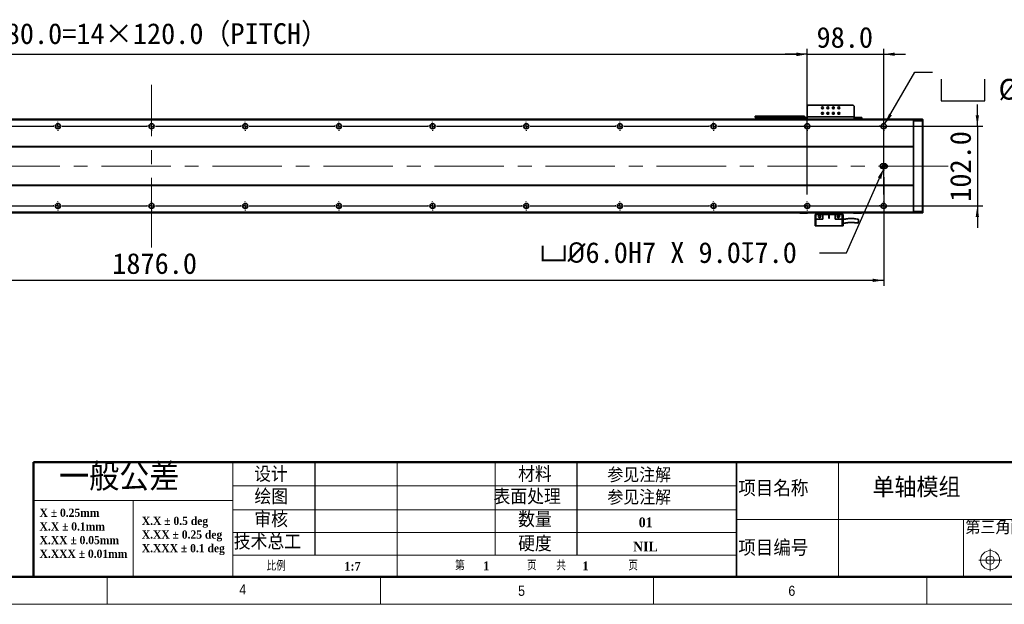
# Model space of a CAD drawing. Header units: millimetres. Extents: x 35 to 2905, y 35 to 2044.
# Tile 7 of 13: x 1008 to 2269, y 35 to 783. Entities that reach past the tile are written whole.
import ezdxf

# ---------------------------------------------------------------- set-up
doc = ezdxf.new("R2010")
doc.units = ezdxf.units.MM
doc.header["$LTSCALE"] = 7
doc.header["$PDSIZE"] = -1
doc.linetypes.add('CENTERX2', pattern=[20.32, 12.7, -2.54, 2.54, -2.54])
doc.layers.add('DIMNS', color=7, linetype='Continuous')
doc.layers.add('黑色实线', color=7, linetype='Continuous')
doc.styles.add('SLDTEXTSTYLE1', font='Gothic.ttf', dxfattribs={"width": 0.913})
doc.styles.add('SLDTEXTSTYLE2', font='timesbd.ttf', dxfattribs={"width": 0.933})
doc.styles.add('SLDTEXTSTYLE3', font='txt', dxfattribs={"bigfont": 'bigfont'})
doc.styles.add('SLDTEXTSTYLE4', font='txt', dxfattribs={"bigfont": 'bigfont'})
doc.styles.add('SLDTEXTSTYLE7', font='timesbd.ttf', dxfattribs={"width": 0.933, "bigfont": 'bigfont'})
doc.styles.add('SLDTEXTSTYLE8', font='txt')
doc.dimstyles.new('SLDDIMSTYLE0', dxfattribs={"dimtxt": 26.6, "dimasz": 14, "dimexe": 0, "dimexo": 0.0625, "dimgap": 6.65, "dimtad": 2, "dimdec": 1, "dimrnd": 1e-09, "dimzin": 4, "dimdsep": 46, "dimtxsty": 'SLDTEXTSTYLE8', "dimsah": 1, "dimcen": 0.09, "dimadec": 0, "dimazin": 1, "dimtfac": 1, "dimtdec": 1, "dimtmove": 0, "dimatfit": 0, "dimfxl": 0, "dimfrac": 2, "dimtolj": 1, "dimtzin": 12, "dimarcsym": 0})
doc.dimstyles.new('SLDDIMSTYLE4', dxfattribs={"dimtxt": 26.6, "dimasz": 14, "dimexe": 0, "dimexo": 0.0625, "dimgap": 6.65, "dimtad": 0, "dimtih": 1, "dimtoh": 1, "dimdec": 1, "dimrnd": 1e-09, "dimzin": 4, "dimdsep": 46, "dimtxsty": 'SLDTEXTSTYLE8', "dimsah": 1, "dimcen": 0, "dimadec": 0, "dimazin": 1, "dimtfac": 1, "dimtdec": 1, "dimtofl": 0, "dimtmove": 0, "dimatfit": 3, "dimfxl": 0, "dimfrac": 2, "dimtolj": 1, "dimtzin": 12, "dimarcsym": 0})
doc.dimstyles.new('SLDDIMSTYLE5', dxfattribs={"dimtxt": 26.6, "dimasz": 14, "dimexe": 0, "dimexo": 0.0625, "dimgap": 6.65, "dimtad": 2, "dimdec": 1, "dimrnd": 1e-09, "dimzin": 4, "dimdsep": 46, "dimtxsty": 'SLDTEXTSTYLE8', "dimsah": 1, "dimcen": 0.09, "dimadec": 0, "dimazin": 1, "dimtfac": 1, "dimtdec": 1, "dimtofl": 0, "dimtmove": 0, "dimatfit": 3, "dimfxl": 0, "dimfrac": 2, "dimtolj": 1, "dimtzin": 12, "dimarcsym": 0})
doc.dimstyles.new('SLDDIMSTYLE7', dxfattribs={"dimtxt": 26.6, "dimasz": 14, "dimexe": 0, "dimexo": 0.0625, "dimgap": 6.65, "dimtad": 0, "dimtih": 1, "dimtoh": 1, "dimdec": 1, "dimrnd": 1e-09, "dimzin": 4, "dimdsep": 46, "dimtxsty": 'SLDTEXTSTYLE8', "dimsah": 1, "dimcen": 0, "dimadec": 0, "dimazin": 1, "dimtfac": 1, "dimtdec": 1, "dimtofl": 0, "dimtmove": 0, "dimatfit": 3, "dimfxl": 0, "dimfrac": 2, "dimtolj": 1, "dimtzin": 12, "dimarcsym": 0})

# ---------------------------------------------------------------- blocks, each defined once
blk = doc.blocks.new('SW_NOTE_0')
at = {"color": 0, "linetype": 'Continuous', "lineweight": 0, "char_height": 10.5, "attachment_point": 1, "style": 'SLDTEXTSTYLE2'}
for s, insert in [('X.X ± 0.5 deg', (0, 13.8)), ('X.XX ± 0.25 deg', (0, -3.7)), ('X.XXX ± 0.1 deg', (0, -21.2))]:
    blk.add_mtext(s, dxfattribs=dict(at, insert=insert))
blk = doc.blocks.new('SW_NOTE_1')
at = {"color": 0, "linetype": 'Continuous', "lineweight": 0, "char_height": 10.5, "attachment_point": 1, "style": 'SLDTEXTSTYLE2'}
for s, insert in [('X ± 0.25mm ', (0, 13.8)), ('X.X ± 0.1mm', (0, -3.7))]:
    blk.add_mtext(s, dxfattribs=dict(at, insert=insert))
blk = doc.blocks.new('SW_NOTE_2')
at = {"color": 0, "linetype": 'Continuous', "lineweight": 0, "char_height": 10.5, "attachment_point": 1, "style": 'SLDTEXTSTYLE2'}
for s, insert in [('X.XX ± 0.05mm', (0, 13.8)), ('X.XXX ± 0.01mm', (0, -3.7))]:
    blk.add_mtext(s, dxfattribs=dict(at, insert=insert))
blk = doc.blocks.new('_D_26')
at = {"layer": 'Defpoints', "color": 0}
for p in [(2115, 593.3), (2116.2, 596)]:
    blk.add_point(p, dxfattribs=at)
at = {"layer": '黑色实线', "color": 0, "lineweight": -2}
for p, q in [((2066.9, 484.8), (2109.3, 580.5)), ((2032.6, 484.8), (2066.9, 484.8))]:
    blk.add_line(p, q, dxfattribs=at)
at = {"layer": '黑色实线', "color": 0}
blk.add_solid([(2107.2, 581.4), (2111.5, 579.5), (2115, 593.3)], dxfattribs=at)
at = {"layer": '黑色实线', "color": 0, "insert": (1674.2, 498.6), "char_height": 26.6, "attachment_point": 1, "style": 'SLDTEXTSTYLE8'}
blk.add_mtext('\\A1;{\\fGDT|b0|i0|c134|p2;v\\fISOCPEUR|b0|i0|c134|p34;%%C}6.0H7 X 9.0{\\fGDT|b0|i0|c134|p2;x}7.0', dxfattribs=at)
blk = doc.blocks.new('_D_27')
at = {"layer": '黑色实线'}
for p, q in [((238.7, 587.1), (238.7, 442.7)), ((2114.7, 581.6), (2114.7, 442.7)), ((2114.7, 449.7), (238.7, 449.7))]:
    blk.add_line(p, q, dxfattribs=at)
for points in [[(238.7, 449.7), (252.7, 447.6), (252.7, 451.8)], [(2114.7, 449.7), (2100.7, 451.8), (2100.7, 447.6)]]:
    blk.add_solid(points, dxfattribs=at)
at = {"layer": '黑色实线', "insert": (1126.4, 484.6), "char_height": 26.6, "attachment_point": 1, "style": 'SLDTEXTSTYLE8'}
blk.add_mtext('1876.0', dxfattribs=at)
blk = doc.blocks.new('SW_SYMBOL_HOLE_SPOT')
at = {"layer": '黑色实线', "color": 0}
for p, q in [((0, 6125), (0, 525)), ((11200, 525), (11200, 6125)), ((0, 525), (11200, 525))]:
    blk.add_line(p, q, dxfattribs=at)
blk = doc.blocks.new('SW_SYMBOL_HOLE_DEPTH')
at = {"layer": '黑色实线', "color": 0}
for p, q in [((0, 6125), (5600, 6125)), ((2800, 6125), (2800, 525)), ((700, 3885), (2800, 525)), ((4900, 3885), (2800, 525))]:
    blk.add_line(p, q, dxfattribs=at)
blk = doc.blocks.new('_D_28')
at = {"layer": '黑色实线'}
for p, q in [((2116.4, 649.9), (2154.8, 716.3)), ((2154.8, 716.3), (2177.2, 716.3))]:
    blk.add_line(p, q, dxfattribs=at)
blk.add_solid([(2116.4, 649.9), (2125.2, 660.9), (2121.6, 663)], dxfattribs=at)
at = {"layer": '黑色实线', "xscale": 0.004985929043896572, "yscale": 0.004985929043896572, "zscale": 0.004985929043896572}
for name, p in [('SW_SYMBOL_HOLE_SPOT', (2188.3, 676.9)), ('SW_SYMBOL_HOLE_DEPTH', (2387.9, 676.9))]:
    blk.add_blockref(name, p, dxfattribs=at)
at = {"layer": '黑色实线', "char_height": 26.6, "attachment_point": 1, "style": 'SLDTEXTSTYLE8'}
for s, insert in [('34X ', (2283.3, 751.5)), ('%%c', (2352.6, 751.2)), (' THROUGH HOLE', (2393.7, 751.5)), ('%%c', (2261.9, 707.7)), (' 11.0 ', (2303, 708)), (' 42.0(UPSIDE DOWN)', (2426.8, 708))]:
    blk.add_mtext(s, dxfattribs=dict(at, insert=insert))
blk = doc.blocks.new('_D_29')
at = {"layer": '黑色实线'}
for p, q in [((2234.7, 647), (2234.7, 675)), ((1911.5, 647), (2241.7, 647)), ((2234.7, 647), (2234.7, 545)), ((1911.5, 545), (2241.7, 545)), ((2234.7, 545), (2234.7, 517))]:
    blk.add_line(p, q, dxfattribs=at)
for points in [[(2234.7, 647), (2236.8, 661), (2232.6, 661)], [(2234.7, 545), (2232.6, 531), (2236.8, 531)]]:
    blk.add_solid(points, dxfattribs=at)
at = {"layer": '黑色实线', "insert": (2199.8, 550.3), "char_height": 26.6, "attachment_point": 1, "rotation": 90, "style": 'SLDTEXTSTYLE8'}
blk.add_mtext('102.0', dxfattribs=at)
blk = doc.blocks.new('_D_30')
at = {"layer": 'Defpoints', "color": 0}
for p in [(2016.7, 739.1), (336.7, 652.8), (2016.7, 652.8)]:
    blk.add_point(p, dxfattribs=at)
at = {"layer": '黑色实线', "color": 0, "lineweight": -2}
for p, q in [((336.7, 652.9), (336.7, 739.1)), ((350.7, 739.1), (2002.7, 739.1)), ((2016.7, 652.9), (2016.7, 739.1))]:
    blk.add_line(p, q, dxfattribs=at)
at = {"layer": '黑色实线', "color": 0}
for points in [[(350.7, 741.4), (350.7, 736.7), (336.7, 739.1)], [(2002.7, 741.4), (2002.7, 736.7), (2016.7, 739.1)]]:
    blk.add_solid(points, dxfattribs=at)
at = {"layer": '黑色实线', "color": 0, "insert": (1178.3, 778.9), "char_height": 26.6, "attachment_point": 2, "style": 'SLDTEXTSTYLE8'}
blk.add_mtext('\\A1;1680.0=14×120.0（PITCH）', dxfattribs=at)
blk = doc.blocks.new('_D_33')
at = {"layer": '黑色实线'}
for p, q in [((2016.7, 559.7), (2016.7, 746.2)), ((2114.7, 559.7), (2114.7, 746.2)), ((2016.7, 739.2), (1988.7, 739.2)), ((2016.7, 739.2), (2114.7, 739.2)), ((2114.7, 739.2), (2142.7, 739.2))]:
    blk.add_line(p, q, dxfattribs=at)
for points in [[(2016.7, 739.2), (2002.7, 741.3), (2002.7, 737.1)], [(2114.7, 739.2), (2128.7, 737.1), (2128.7, 741.3)]]:
    blk.add_solid(points, dxfattribs=at)
at = {"layer": '黑色实线', "insert": (2028.7, 774.1), "char_height": 26.6, "attachment_point": 1, "style": 'SLDTEXTSTYLE8'}
blk.add_mtext('98.0', dxfattribs=at)
blk = doc.blocks.new('SW_CENTERMARKSYMBOL_1')
at = {"layer": '黑色实线', "color": 0}
for p, q in [((485.08, 0), (594.92, 0)), ((594.92, 0), (594.16, 0)), ((600, 0), (597.46, 0)), ((600, 0), (597.46, 0)), ((600, 0), (597.46, 0)), ((600, 0), (597.46, 0)), ((600, 0), (597.46, 0)), ((600, 0), (597.46, 0)), ((600, 0), (597.46, 0)), ((600, 5.08), (600, 5.84)), ((600, 0), (600, 2.54)), ((600, 0), (600, 2.54)), ((600, 0), (600, 2.54)), ((600, 0), (600, 2.54)), ((600, 0), (600, 2.54)), ((600, 0), (600, 2.54)), ((600, 0), (600, 2.54)), ((600, 0), (600, -2.54)), ((600, 0), (602.54, 0)), ((600, 0), (600, -2.54)), ((600, 0), (602.54, 0)), ((600, 0), (600, -2.54)), ((600, 0), (602.54, 0)), ((600, 0), (600, -2.54)), ((600, 0), (602.54, 0)), ((600, 0), (600, -2.54)), ((600, 0), (602.54, 0)), ((600, 0), (600, -2.54)), ((600, 0), (602.54, 0)), ((600, 0), (600, -2.54)), ((600, 0), (602.54, 0)), ((605.08, 0), (605.84, 0)), ((605.08, 0), (714.92, 0)), ((714.92, 0), (714.16, 0)), ((720, 0), (717.46, 0)), ((720, 0), (717.46, 0)), ((720, 0), (717.46, 0)), ((720, 0), (717.46, 0)), ((720, 0), (717.46, 0)), ((720, 0), (717.46, 0)), ((720, 0), (717.46, 0)), ((720, 0), (717.46, 0)), ((720, 5.08), (720, 5.84)), ((720, 0), (720, 2.54)), ((720, 0), (720, 2.54)), ((720, 0), (720, 2.54)), ((720, 0), (720, 2.54)), ((720, 0), (720, 2.54)), ((720, 0), (720, 2.54)), ((720, 0), (720, 2.54)), ((720, 0), (720, 2.54)), ((720, 0), (720, -2.54)), ((720, 0), (722.54, 0)), ((720, 0), (720, -2.54)), ((720, 0), (722.54, 0)), ((720, 0), (720, -2.54)), ((720, 0), (722.54, 0)), ((720, 0), (720, -2.54)), ((720, 0), (722.54, 0)), ((720, 0), (720, -2.54)), ((720, 0), (722.54, 0)), ((720, 0), (720, -2.54)), ((720, 0), (722.54, 0)), ((720, 0), (720, -2.54)), ((720, 0), (722.54, 0)), ((720, 0), (720, -2.54)), ((720, 0), (722.54, 0)), ((725.08, 0), (725.84, 0)), ((725.08, 0), (834.92, 0)), ((834.92, 0), (834.16, 0)), ((840, 0), (837.46, 0)), ((840, 0), (837.46, 0)), ((840, 0), (837.46, 0)), ((840, 0), (837.46, 0)), ((840, 0), (837.46, 0)), ((840, 0), (837.46, 0)), ((840, 0), (837.46, 0)), ((840, 5.08), (840, 5.84)), ((840, 0), (840, 2.54)), ((840, 0), (840, 2.54)), ((840, 0), (840, 2.54)), ((840, 0), (840, 2.54)), ((840, 0), (840, 2.54)), ((840, 0), (840, 2.54)), ((840, 0), (840, 2.54)), ((840, 0), (840, -2.54)), ((840, 0), (842.54, 0)), ((840, 0), (840, -2.54)), ((840, 0), (842.54, 0)), ((840, 0), (840, -2.54)), ((840, 0), (842.54, 0)), ((840, 0), (840, -2.54)), ((840, 0), (842.54, 0)), ((840, 0), (840, -2.54)), ((840, 0), (842.54, 0)), ((840, 0), (840, -2.54)), ((840, 0), (842.54, 0)), ((840, 0), (840, -2.54)), ((840, 0), (842.54, 0)), ((845.08, 0), (845.84, 0)), ((845.08, 0), (954.92, 0)), ((954.92, 0), (954.16, 0)), ((960, 0), (957.46, 0)), ((960, 0), (957.46, 0)), ((960, 0), (957.46, 0)), ((960, 0), (957.46, 0)), ((960, 0), (957.46, 0)), ((960, 0), (957.46, 0)), ((960, 5.08), (960, 5.84)), ((960, 0), (960, 2.54)), ((960, 0), (960, 2.54)), ((960, 0), (960, 2.54)), ((960, 0), (960, 2.54)), ((960, 0), (960, 2.54)), ((960, 0), (960, 2.54)), ((960, 0), (960, -2.54)), ((960, 0), (962.54, 0)), ((960, 0), (960, -2.54)), ((960, 0), (962.54, 0)), ((960, 0), (960, -2.54)), ((960, 0), (962.54, 0)), ((960, 0), (960, -2.54)), ((960, 0), (962.54, 0)), ((960, 0), (960, -2.54)), ((960, 0), (962.54, 0)), ((960, 0), (960, -2.54)), ((960, 0), (962.54, 0)), ((965.08, 0), (965.84, 0)), ((965.08, 0), (1074.92, 0)), ((1074.92, 0), (1074.16, 0)), ((1080, 0), (1077.46, 0)), ((1080, 0), (1077.46, 0)), ((1080, 0), (1077.46, 0)), ((1080, 0), (1077.46, 0)), ((1080, 0), (1077.46, 0)), ((1080, 5.08), (1080, 5.84)), ((1080, 0), (1080, 2.54)), ((1080, 0), (1080, 2.54)), ((1080, 0), (1080, 2.54)), ((1080, 0), (1080, 2.54)), ((1080, 0), (1080, 2.54)), ((1080, 0), (1080, -2.54)), ((1080, 0), (1082.54, 0)), ((1080, 0), (1080, -2.54)), ((1080, 0), (1082.54, 0)), ((1080, 0), (1080, -2.54)), ((1080, 0), (1082.54, 0)), ((1080, 0), (1080, -2.54)), ((1080, 0), (1082.54, 0)), ((1080, 0), (1080, -2.54)), ((1080, 0), (1082.54, 0)), ((1085.08, 0), (1085.84, 0)), ((1085.08, 0), (1194.92, 0)), ((1194.92, 0), (1194.16, 0)), ((1200, 0), (1197.46, 0)), ((1200, 0), (1197.46, 0)), ((1200, 0), (1197.46, 0)), ((1200, 0), (1197.46, 0)), ((1200, 5.08), (1200, 5.84)), ((1200, 0), (1200, 2.54)), ((1200, 0), (1200, 2.54)), ((1200, 0), (1200, 2.54)), ((1200, 0), (1200, 2.54)), ((1200, 0), (1200, -2.54)), ((1200, 0), (1202.54, 0)), ((1200, 0), (1200, -2.54)), ((1200, 0), (1202.54, 0)), ((1200, 0), (1200, -2.54)), ((1200, 0), (1202.54, 0)), ((1200, 0), (1200, -2.54)), ((1200, 0), (1202.54, 0)), ((1205.08, 0), (1205.84, 0)), ((1205.08, 0), (1314.92, 0)), ((1314.92, 0), (1314.16, 0)), ((1320, 0), (1317.46, 0)), ((1320, 0), (1317.46, 0)), ((1320, 0), (1317.46, 0)), ((1320, 5.08), (1320, 5.84)), ((1320, 0), (1320, 2.54)), ((1320, 0), (1320, 2.54)), ((1320, 0), (1320, 2.54)), ((1320, 0), (1320, -2.54)), ((1320, 0), (1322.54, 0)), ((1320, 0), (1320, -2.54)), ((1320, 0), (1322.54, 0)), ((1320, 0), (1320, -2.54)), ((1320, 0), (1322.54, 0)), ((1325.08, 0), (1325.84, 0)), ((1325.08, 0), (1434.92, 0)), ((1434.92, 0), (1434.16, 0)), ((1440, 0), (1437.46, 0)), ((1440, 0), (1437.46, 0)), ((1440, 5.08), (1440, 5.84)), ((1440, 0), (1440, 2.54)), ((1440, 0), (1440, 2.54)), ((1440, 0), (1440, -2.54)), ((1440, 0), (1442.54, 0)), ((1440, 0), (1440, -2.54)), ((1440, 0), (1442.54, 0)), ((1445.08, 0), (1445.84, 0)), ((1445.08, 0), (1554.92, 0)), ((1560, 0), (1557.46, 0)), ((1560, 5.08), (1560, 5.84)), ((1560, 0), (1560, 2.54)), ((1560, 0), (1560, -2.54)), ((1560, 0), (1562.54, 0)), ((1565.08, 0), (1565.84, 0)), ((600, -5.08), (600, -5.84)), ((720, -5.08), (720, -5.84)), ((840, -5.08), (840, -5.84)), ((960, -5.08), (960, -5.84)), ((1080, -5.08), (1080, -5.84)), ((1200, -5.08), (1200, -5.84)), ((1320, -5.08), (1320, -5.84)), ((1440, -5.08), (1440, -5.84)), ((1560, -5.08), (1560, -5.84))]:
    blk.add_line(p, q, dxfattribs=at)
blk = doc.blocks.new('SW_CENTERMARKSYMBOL_2')
at = {"layer": '黑色实线', "color": 0}
for p, q in [((365.08, 0), (474.92, 0)), ((474.92, 0), (474.16, 0)), ((480, 0), (477.46, 0)), ((480, 0), (477.46, 0)), ((480, 0), (477.46, 0)), ((480, 0), (477.46, 0)), ((480, 0), (477.46, 0)), ((480, 0), (477.46, 0)), ((480, 0), (477.46, 0)), ((480, 5.08), (480, 5.84)), ((480, 0), (480, 2.54)), ((480, 0), (480, 2.54)), ((480, 0), (480, 2.54)), ((480, 0), (480, 2.54)), ((480, 0), (480, 2.54)), ((480, 0), (480, 2.54)), ((480, 0), (480, 2.54)), ((480, 0), (480, -2.54)), ((480, 0), (482.54, 0)), ((480, 0), (480, -2.54)), ((480, 0), (482.54, 0)), ((480, 0), (480, -2.54)), ((480, 0), (482.54, 0)), ((480, 0), (480, -2.54)), ((480, 0), (482.54, 0)), ((480, 0), (480, -2.54)), ((480, 0), (482.54, 0)), ((480, 0), (480, -2.54)), ((480, 0), (482.54, 0)), ((480, 0), (480, -2.54)), ((480, 0), (482.54, 0)), ((485.08, 0), (485.84, 0)), ((485.08, 0), (594.92, 0)), ((594.92, 0), (594.16, 0)), ((600, 0), (597.46, 0)), ((600, 0), (597.46, 0)), ((600, 0), (597.46, 0)), ((600, 0), (597.46, 0)), ((600, 0), (597.46, 0)), ((600, 0), (597.46, 0)), ((600, 0), (597.46, 0)), ((600, 0), (597.46, 0)), ((600, 5.08), (600, 5.84)), ((600, 0), (600, 2.54)), ((600, 0), (600, 2.54)), ((600, 0), (600, 2.54)), ((600, 0), (600, 2.54)), ((600, 0), (600, 2.54)), ((600, 0), (600, 2.54)), ((600, 0), (600, 2.54)), ((600, 0), (600, 2.54)), ((600, 0), (600, -2.54)), ((600, 0), (602.54, 0)), ((600, 0), (600, -2.54)), ((600, 0), (602.54, 0)), ((600, 0), (600, -2.54)), ((600, 0), (602.54, 0)), ((600, 0), (600, -2.54)), ((600, 0), (602.54, 0)), ((600, 0), (600, -2.54)), ((600, 0), (602.54, 0)), ((600, 0), (600, -2.54)), ((600, 0), (602.54, 0)), ((600, 0), (600, -2.54)), ((600, 0), (602.54, 0)), ((600, 0), (600, -2.54)), ((600, 0), (602.54, 0)), ((605.08, 0), (605.84, 0)), ((605.08, 0), (714.92, 0)), ((714.92, 0), (714.16, 0)), ((720, 0), (717.46, 0)), ((720, 0), (717.46, 0)), ((720, 0), (717.46, 0)), ((720, 0), (717.46, 0)), ((720, 0), (717.46, 0)), ((720, 0), (717.46, 0)), ((720, 0), (717.46, 0)), ((720, 5.08), (720, 5.84)), ((720, 0), (720, 2.54)), ((720, 0), (720, 2.54)), ((720, 0), (720, 2.54)), ((720, 0), (720, 2.54)), ((720, 0), (720, 2.54)), ((720, 0), (720, 2.54)), ((720, 0), (720, 2.54)), ((720, 0), (720, -2.54)), ((720, 0), (722.54, 0)), ((720, 0), (720, -2.54)), ((720, 0), (722.54, 0)), ((720, 0), (720, -2.54)), ((720, 0), (722.54, 0)), ((720, 0), (720, -2.54)), ((720, 0), (722.54, 0)), ((720, 0), (720, -2.54)), ((720, 0), (722.54, 0)), ((720, 0), (720, -2.54)), ((720, 0), (722.54, 0)), ((720, 0), (720, -2.54)), ((720, 0), (722.54, 0)), ((725.08, 0), (725.84, 0)), ((725.08, 0), (834.92, 0)), ((834.92, 0), (834.16, 0)), ((840, 0), (837.46, 0)), ((840, 0), (837.46, 0)), ((840, 0), (837.46, 0)), ((840, 0), (837.46, 0)), ((840, 0), (837.46, 0)), ((840, 0), (837.46, 0)), ((840, 5.08), (840, 5.84)), ((840, 0), (840, 2.54)), ((840, 0), (840, 2.54)), ((840, 0), (840, 2.54)), ((840, 0), (840, 2.54)), ((840, 0), (840, 2.54)), ((840, 0), (840, 2.54)), ((840, 0), (840, -2.54)), ((840, 0), (842.54, 0)), ((840, 0), (840, -2.54)), ((840, 0), (842.54, 0)), ((840, 0), (840, -2.54)), ((840, 0), (842.54, 0)), ((840, 0), (840, -2.54)), ((840, 0), (842.54, 0)), ((840, 0), (840, -2.54)), ((840, 0), (842.54, 0)), ((840, 0), (840, -2.54)), ((840, 0), (842.54, 0)), ((845.08, 0), (845.84, 0)), ((845.08, 0), (954.92, 0)), ((954.92, 0), (954.16, 0)), ((960, 0), (957.46, 0)), ((960, 0), (957.46, 0)), ((960, 0), (957.46, 0)), ((960, 0), (957.46, 0)), ((960, 0), (957.46, 0)), ((960, 5.08), (960, 5.84)), ((960, 0), (960, 2.54)), ((960, 0), (960, 2.54)), ((960, 0), (960, 2.54)), ((960, 0), (960, 2.54)), ((960, 0), (960, 2.54)), ((960, 0), (960, -2.54)), ((960, 0), (962.54, 0)), ((960, 0), (960, -2.54)), ((960, 0), (962.54, 0)), ((960, 0), (960, -2.54)), ((960, 0), (962.54, 0)), ((960, 0), (960, -2.54)), ((960, 0), (962.54, 0)), ((960, 0), (960, -2.54)), ((960, 0), (962.54, 0)), ((965.08, 0), (965.84, 0)), ((965.08, 0), (1074.92, 0)), ((1074.92, 0), (1074.16, 0)), ((1080, 0), (1077.46, 0)), ((1080, 0), (1077.46, 0)), ((1080, 0), (1077.46, 0)), ((1080, 0), (1077.46, 0)), ((1080, 5.08), (1080, 5.84)), ((1080, 0), (1080, 2.54)), ((1080, 0), (1080, 2.54)), ((1080, 0), (1080, 2.54)), ((1080, 0), (1080, 2.54)), ((1080, 0), (1080, -2.54)), ((1080, 0), (1082.54, 0)), ((1080, 0), (1080, -2.54)), ((1080, 0), (1082.54, 0)), ((1080, 0), (1080, -2.54)), ((1080, 0), (1082.54, 0)), ((1080, 0), (1080, -2.54)), ((1080, 0), (1082.54, 0)), ((1085.08, 0), (1085.84, 0)), ((1085.08, 0), (1194.92, 0)), ((1194.92, 0), (1194.16, 0)), ((1200, 0), (1197.46, 0)), ((1200, 0), (1197.46, 0)), ((1200, 0), (1197.46, 0)), ((1200, 5.08), (1200, 5.84)), ((1200, 0), (1200, 2.54)), ((1200, 0), (1200, 2.54)), ((1200, 0), (1200, 2.54)), ((1200, 0), (1200, -2.54)), ((1200, 0), (1202.54, 0)), ((1200, 0), (1200, -2.54)), ((1200, 0), (1202.54, 0)), ((1200, 0), (1200, -2.54)), ((1200, 0), (1202.54, 0)), ((1205.08, 0), (1205.84, 0)), ((1205.08, 0), (1314.92, 0)), ((1314.92, 0), (1314.16, 0)), ((1320, 0), (1317.46, 0)), ((1320, 0), (1317.46, 0)), ((1320, 5.08), (1320, 5.84)), ((1320, 0), (1320, 2.54)), ((1320, 0), (1320, 2.54)), ((1320, 0), (1320, -2.54)), ((1320, 0), (1322.54, 0)), ((1320, 0), (1320, -2.54)), ((1320, 0), (1322.54, 0)), ((1325.08, 0), (1325.84, 0)), ((1325.08, 0), (1434.92, 0)), ((1440, 0), (1437.46, 0)), ((1440, 5.08), (1440, 5.84)), ((1440, 0), (1440, 2.54)), ((1440, 0), (1440, -2.54)), ((1440, 0), (1442.54, 0)), ((1445.08, 0), (1445.84, 0)), ((480, -5.08), (480, -5.84)), ((600, -5.08), (600, -5.84)), ((720, -5.08), (720, -5.84)), ((840, -5.08), (840, -5.84)), ((960, -5.08), (960, -5.84)), ((1080, -5.08), (1080, -5.84)), ((1200, -5.08), (1200, -5.84)), ((1320, -5.08), (1320, -5.84)), ((1440, -5.08), (1440, -5.84))]:
    blk.add_line(p, q, dxfattribs=at)
blk = doc.blocks.new('SW_CENTERMARKSYMBOL_3')
at = {"layer": '黑色实线', "color": 0}
for p, q in [((-5.08, 0), (-5.84, 0)), ((0, 0), (-2.54, 0)), ((0, 5.08), (0, 5.84)), ((0, 0), (0, 2.54)), ((0, 0), (0, -2.54)), ((0, 0), (2.54, 0)), ((5.08, 0), (5.84, 0)), ((0, -5.08), (0, -5.84))]:
    blk.add_line(p, q, dxfattribs=at)
blk = doc.blocks.new('SW_CENTERMARKSYMBOL_4')
at = {"layer": '黑色实线', "color": 0}
for p, q in [((-5.08, 0), (-5.84, 0)), ((0, 0), (-2.54, 0)), ((0, 5.08), (0, 5.84)), ((0, 0), (0, 2.54)), ((0, 0), (0, -2.54)), ((0, 0), (2.54, 0)), ((5.08, 0), (5.84, 0)), ((0, -5.08), (0, -5.84))]:
    blk.add_line(p, q, dxfattribs=at)
blk = doc.blocks.new('SW_CENTERMARKSYMBOL_5')
at = {"layer": '黑色实线', "color": 0}
for p, q in [((-5.08, 0), (-5.54, 0)), ((0, 0), (-2.54, 0)), ((0, 5.08), (0, 5.54)), ((0, 0), (0, 2.54)), ((0, 0), (2.54, 0)), ((0, 0), (0, -2.54)), ((5.08, 0), (5.54, 0)), ((0, -5.08), (0, -5.54))]:
    blk.add_line(p, q, dxfattribs=at)
blk = doc.blocks.new('SW_DOWELSYMBOL_5')
at = {"linetype": 'Continuous', "lineweight": 18}
h = blk.add_hatch(color=0, dxfattribs=at)
edge = h.paths.add_edge_path(flags=0)
edge.add_arc((0, 0), 3, 180, 270)
edge.add_line((0, -3), (0, 0))
edge.add_line((0, 0), (-3, 0))
h = blk.add_hatch(color=0, dxfattribs=at)
edge = h.paths.add_edge_path(flags=0)
edge.add_arc((0, 0), 3, 0, 90)
edge.add_line((0, 3), (0, 0))
edge.add_line((0, 0), (3, 0))
at = {"layer": '黑色实线', "color": 0}
blk.add_circle((0, 0), 3, dxfattribs=at)
blk = doc.blocks.new('SW_DOWELSYMBOL_6')
at = {"linetype": 'Continuous', "lineweight": 18}
h = blk.add_hatch(color=0, dxfattribs=at)
edge = h.paths.add_edge_path(flags=0)
edge.add_arc((0, 0), 3, 180, 270)
edge.add_line((0, -3), (0, 0))
edge.add_line((0, 0), (-3, 0))
h = blk.add_hatch(color=0, dxfattribs=at)
edge = h.paths.add_edge_path(flags=0)
edge.add_arc((0, 0), 3, 0, 90)
edge.add_line((0, 3), (0, 0))
edge.add_line((0, 0), (3, 0))
at = {"layer": '黑色实线', "color": 0}
blk.add_circle((0, 0), 3, dxfattribs=at)

msp = doc.modelspace()

# ---------------------------------------------------------------- linework, layer by layer
at = {"color": 7, "linetype": 'Continuous', "lineweight": 35}
for p, q in [((2017.7328545, 673.7965202), (2016.7329269, 672.7965182)), ((2016.7329269, 672.7965182), (2016.7329269, 658.9965156)), ((2075.7329422, 673.7965202), (2017.7328545, 673.7965202)), ((2076.7328697, 672.7965182), (2075.7329422, 673.7965202)), ((2076.7328697, 658.9965156), (2076.7328697, 672.7965182)), ((2152.7328449, 655.9965169), (200.7329422, 655.9965169)), ((1950.2329784, 658.0016544), (1950.2329784, 660.0016585)), ((1950.2329784, 660.0016585), (1951.232906, 660.0016585)), ((1951.232906, 658.0016544), (1950.2329784, 658.0016544)), ((1951.232906, 660.0016585), (1951.232906, 658.0016544)), ((1951.232906, 660.0016585), (2005.2330452, 660.0016585)), ((1951.232906, 658.0016544), (2005.2330452, 658.0016544)), ((1978.2328564, 656.1683199), (1978.2328564, 658.0016544)), ((1978.2328564, 655.9965169), (1978.2328564, 656.1683199)), ((2005.2330452, 658.0016544), (2005.2330452, 660.0016585)), ((2005.2330452, 660.0016585), (2013.2329422, 660.0016585)), ((2013.2329422, 658.0016544), (2005.2330452, 658.0016544)), ((2006.7329365, 655.9965169), (2006.7329365, 657.9965135)), ((2006.7329365, 657.9965135), (2007.732864, 657.9965135)), ((2007.732864, 657.9965135), (2007.732864, 655.9965169)), ((2007.732864, 657.9965135), (2015.7329994, 657.9965135)), ((2013.2329422, 660.0016585), (2013.2329422, 658.0016544)), ((2013.2329422, 658.0016544), (2013.2329422, 657.9965135)), ((2015.7329994, 657.9965135), (2015.7329994, 655.9965169)), ((2016.7329269, 657.9965135), (2015.7329994, 657.9965135)), ((2076.7328697, 658.9965156), (2016.7329269, 658.9965156)), ((2016.7329269, 655.9965169), (2016.7329269, 658.9965156)), ((2076.7328697, 658.9965156), (2076.7328697, 655.9965169)), ((2077.7330357, 657.9965135), (2076.7328697, 657.9965135)), ((2077.7330357, 657.9965135), (2077.7330357, 655.9965169)), ((2077.7330357, 657.9965135), (2085.7329327, 657.9965135)), ((2085.7329327, 655.9965169), (2085.7329327, 657.9965135)), ((2085.7329327, 657.9965135), (2086.7328602, 657.9965135)), ((2086.7328602, 657.9965135), (2086.7328602, 655.9965169)), ((2152.7328449, 655.6965193), (2153.0330139, 655.9965169)), ((2152.7328449, 654.9965186), (2152.7328449, 655.9965169)), ((2153.0330139, 655.9965169), (2153.0330139, 653.9965166)), ((2153.0330139, 655.9965169), (2164.4329983, 655.9965169)), ((2164.4329983, 653.9965166), (2164.4329983, 655.9965169)), ((2164.7329289, 655.6965193), (2164.4329983, 655.9965169)), ((2152.7328449, 654.9965186), (200.7329422, 654.9965186)), ((2111.7329556, 648.371291), (2111.7329556, 645.6217437)), ((2152.7328449, 620.9965168), (2152.7328449, 654.9965186)), ((2152.7328449, 653.8722521), (2153.0330139, 653.9965166)), ((2153.0330139, 653.9965166), (2153.0330139, 537.9965162)), ((2164.4329983, 653.9965166), (2153.0330139, 653.9965166)), ((2164.4329983, 537.9965162), (2164.4329983, 653.9965166)), ((2164.7329289, 653.8722521), (2164.4329983, 653.9965166)), ((2164.7329289, 655.6965193), (2164.7329289, 653.8722521)), ((2164.7329289, 653.8722521), (2164.7329289, 538.1207807)), ((2152.7328449, 620.9965168), (200.7329422, 620.9965168)), ((2152.7328449, 620.4965176), (200.7329422, 620.4965176)), ((2152.7328449, 620.9965168), (2152.7328449, 620.4965176)), ((2152.7328449, 571.4965171), (2152.7328449, 620.4965176)), ((2116.2328678, 598.9965169), (2113.2328468, 598.9965169)), ((2113.2328468, 592.996517), (2116.2328678, 592.996517)), ((2152.7328449, 571.4965171), (200.7329422, 571.4965171)), ((2152.7328449, 570.9965161), (200.7329422, 570.9965161)), ((2152.7328449, 570.9965161), (2152.7328449, 571.4965171)), ((2152.7328449, 536.9965179), (2152.7328449, 570.9965161)), ((2111.7329556, 546.3712892), (2111.7329556, 543.6217456)), ((2152.7328449, 536.9965179), (200.7329422, 536.9965179)), ((2152.7328449, 535.9965159), (200.7329422, 535.9965159)), ((2007.2329002, 535.8016534), (2007.2329002, 535.9965159)), ((2007.5328308, 535.5016558), (2007.2329002, 535.8016534)), ((2007.2329002, 535.8016534), (2008.2328278, 535.8016534)), ((2008.3572823, 535.5016558), (2007.5328308, 535.5016558)), ((2008.2328278, 535.9965159), (2008.2328278, 535.8016534)), ((2008.3572823, 535.5016558), (2008.2328278, 535.8016534)), ((2008.2328278, 535.8016534), (2016.2329632, 535.8016534)), ((2016.1087471, 535.5016558), (2008.3572823, 535.5016558)), ((2016.1087471, 535.5016558), (2016.2329632, 535.8016534)), ((2016.9329601, 535.5016558), (2016.1087471, 535.5016558)), ((2016.2329632, 535.8016534), (2016.2329632, 535.9965159)), ((2016.2329632, 535.8016534), (2017.2328907, 535.8016534)), ((2017.2328907, 535.8016534), (2016.9329601, 535.5016558)), ((2017.2328907, 535.9965159), (2017.2328907, 535.8016534)), ((2026.7329174, 534.1016544), (2026.7329174, 519.7016528)), ((2027.9328781, 534.1016544), (2026.7329174, 534.1016544)), ((2027.7328449, 534.1016544), (2027.7328449, 535.9965159)), ((2027.9328781, 534.1016544), (2027.9328781, 528.1016535)), ((2036.7329079, 534.1016544), (2027.9328781, 534.1016544)), ((2036.7329079, 534.1016544), (2044.4829422, 534.1016544)), ((2036.7329079, 534.1016544), (2036.7329079, 528.1016535)), ((2044.982906, 534.1016544), (2044.4829422, 534.1016544)), ((2044.4829422, 534.1016544), (2044.4829422, 529.3516523)), ((2044.982906, 534.1016544), (2052.7329403, 534.1016544)), ((2044.982906, 529.3516523), (2044.982906, 534.1016544)), ((2052.7329403, 528.1016535), (2052.7329403, 534.1016544)), ((2061.5329701, 534.1016544), (2052.7329403, 534.1016544)), ((2056.1110931, 532.5533716), (2056.278463, 532.650937)), ((2056.1110931, 532.5533716), (2056.278463, 532.650937)), ((2057.7421146, 532.1528694), (2057.8734833, 531.7488691)), ((2061.5329701, 528.1016535), (2061.5329701, 534.1016544)), ((2062.7329308, 534.1016544), (2061.5329701, 534.1016544)), ((2061.7330032, 534.1016544), (2061.7330032, 535.9965159)), ((2062.7329308, 519.7016528), (2062.7329308, 534.1016544)), ((2076.232906, 535.8016534), (2076.232906, 535.9965159)), ((2076.5328365, 535.5016558), (2076.232906, 535.8016534)), ((2076.232906, 535.8016534), (2077.2328335, 535.8016534)), ((2077.357288, 535.5016558), (2076.5328365, 535.5016558)), ((2077.2328335, 535.9965159), (2077.2328335, 535.8016534)), ((2077.2328335, 535.8016534), (2085.2329689, 535.8016534)), ((2077.357288, 535.5016558), (2077.2328335, 535.8016534)), ((2085.1087528, 535.5016558), (2077.357288, 535.5016558)), ((2085.1087528, 535.5016558), (2085.2329689, 535.8016534)), ((2085.9329659, 535.5016558), (2085.1087528, 535.5016558)), ((2085.2329689, 535.8016534), (2085.2329689, 535.9965159)), ((2085.2329689, 535.8016534), (2086.2328964, 535.8016534)), ((2086.2328964, 535.8016534), (2085.9329659, 535.5016558)), ((2086.2328964, 535.9965159), (2086.2328964, 535.8016534)), ((2152.7328449, 538.1207807), (2153.0330139, 537.9965162)), ((2152.7328449, 536.9965179), (2152.7328449, 535.9965159)), ((2152.7328449, 536.2965173), (2153.0330139, 535.9965159)), ((2153.0330139, 537.9965162), (2153.0330139, 535.9965159)), ((2153.0330139, 537.9965162), (2164.4329983, 537.9965162)), ((2164.4329983, 535.9965159), (2153.0330139, 535.9965159)), ((2164.7329289, 538.1207807), (2164.4329983, 537.9965162)), ((2164.4329983, 535.9965159), (2164.4329983, 537.9965162)), ((2164.7329289, 536.2965173), (2164.4329983, 535.9965159)), ((2164.7329289, 538.1207807), (2164.7329289, 536.2965173)), ((2027.7328449, 519.7016528), (2026.7329174, 519.7016528)), ((2027.9328781, 528.1016535), (2027.7328449, 528.1016535)), ((2027.7328449, 519.7016528), (2027.7328449, 528.1016535)), ((2061.7330032, 519.7016528), (2027.7328449, 519.7016528)), ((2027.9328781, 528.1016535), (2036.7329079, 528.1016535)), ((2052.7329403, 528.1016535), (2061.5329701, 528.1016535)), ((2061.7330032, 528.1016535), (2061.5329701, 528.1016535)), ((2061.7330032, 528.1016535), (2061.7330032, 519.7016528)), ((2062.7329308, 519.7016528), (2061.7330032, 519.7016528)), ((1926.2913786, 217), (1926.2913786, 70))]:
    msp.add_line(p, q, dxfattribs=at)
at = {"color": 8, "linetype": 'Continuous', "lineweight": 35}
for p, q in [((1978.2328564, 656.1683199), (2006.7329365, 656.1683199)), ((2043.9760643, 664.5016527), (2042.4897629, 664.5016527)), ((2050.9760338, 664.5016527), (2049.4897324, 664.5016527))]:
    msp.add_line(p, q, dxfattribs=at)
at = {"color": 7, "linetype": 'Continuous', "lineweight": 50}
for p, q in [((1025.2864855, 217), (1025.2864855, 70)), ((1025.2864855, 217), (1281, 217)), ((2870, 217), (1281, 217)), ((70, 70), (2870, 70))]:
    msp.add_line(p, q, dxfattribs=at)
at = {"color": 7, "linetype": 'Continuous', "lineweight": 18}
for p, q in [((1281, 217), (1281, 192.5)), ((1281, 168), (1281, 217)), ((1281, 192.5), (1281, 217)), ((1491.2947341, 217), (1491.2947341, 70)), ((1617, 217), (1617, 98.0415225)), ((2056.7777506, 217), (2056.7777506, 70)), ((1281, 168), (1281, 192.5)), ((1281, 186.6064057), (1926.2913786, 186.6064057)), ((1281, 168), (1025.2864855, 168)), ((1153.1432427, 168), (1153.1432427, 70)), ((1281, 168), (1281, 70)), ((1281, 155.7844537), (1926.2913786, 155.7844537)), ((1926.2913786, 143.5), (2339.7556851, 143.5)), ((2217.0956224, 143.5), (2217.0956224, 70)), ((1281, 126.9132581), (1926.2913786, 126.9132581)), ((2251.0573589, 106.0396721), (2251.0573589, 77.4416029)), ((1926.2913786, 98.0415225), (1281, 98.0415225)), ((2236.4989196, 91.4812329), (2265.9081572, 91.4812329)), ((70, 70), (2870, 70)), ((861, 70), (2870, 70)), ((1120, 35), (1120, 70)), ((1470, 35), (1470, 70)), ((1820, 70), (1820, 35)), ((2170, 35), (2170, 70)), ((35, 35), (2905, 35))]:
    msp.add_line(p, q, dxfattribs=at)
at = {"color": 7, "linetype": 'Continuous', "lineweight": 35}
for centre, radius in [((2036.2329422, 670.4965169), 1.25), ((2043.2329422, 670.4965169), 1.25), ((2050.2329422, 670.4965169), 1.25), ((2057.2329422, 670.4965169), 1.25), ((2036.2329422, 663.4965169), 1.25), ((2043.2329422, 663.4965169), 1.25), ((2050.2329422, 663.4965169), 1.25), ((2057.2329422, 663.4965169), 1.25), ((1056.7329422, 646.9965169), 3.3), ((1176.7329422, 646.9965169), 3.3), ((1296.7329422, 646.9965169), 3.3), ((1416.7329422, 646.9965169), 3.3), ((1536.7329422, 646.9965169), 3.3), ((1656.7329422, 646.9965169), 3.3), ((1776.7329422, 646.9965169), 3.3), ((1896.7329422, 646.9965169), 3.3), ((2016.7329422, 646.9965169), 3.3), ((2114.7329422, 646.9965169), 3.3), ((1056.7329422, 544.9965169), 3.3), ((1176.7329422, 544.9965169), 3.3), ((1296.7329422, 544.9965169), 3.3), ((1416.7329422, 544.9965169), 3.3), ((1536.7329422, 544.9965169), 3.3), ((1656.7329422, 544.9965169), 3.3), ((1776.7329422, 544.9965169), 3.3), ((1896.7329422, 544.9965169), 3.3), ((2016.7329422, 544.9965169), 3.3), ((2114.7329422, 544.9965169), 3.3), ((2032.7329422, 531.601655), 1.6), ((2056.7329422, 531.601655), 1.6)]:
    msp.add_circle(centre, radius, dxfattribs=at)
at = {"color": 7, "linetype": 'Continuous', "lineweight": 18}
for radius in [12.25, 5.25]:
    msp.add_circle((2251.0573589, 91.4812329), radius, dxfattribs=at)
at = {"color": 7, "linetype": 'Continuous', "lineweight": 35}
for centre, radius, start, end in [((2113.2329422, 595.9965169), 3, 90, 270), ((2116.2329422, 595.9965169), 3, 270, 90), ((2044.7329422, 529.351655), 0.25, 180, 0)]:
    msp.add_arc(centre, radius, start, end, dxfattribs=at)
for points, knots in [([(2033.8735539, 531.7488691), (2033.8927993, 531.6203036), (2033.9314789, 531.3619121), (2033.8244916, 530.9717489), (2033.6024371, 530.6259402), (2033.2666218, 530.3594038), (2032.8486835, 530.2088442), (2032.3910515, 530.2015465), (2031.9560895, 530.3324919), (2031.7248552, 530.5147107), (2031.6162067, 530.6003286)], [0, 0, 0, 0, 0.1147407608, 0.2306064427, 0.3509397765, 0.4758155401, 0.6054551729, 0.739425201, 0.8775655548, 1, 1, 1, 1]), ([(2032.7146011, 532.9011275), (2032.8565122, 532.8741063), (2033.1396398, 532.820196), (2033.4931035, 532.5674001), (2033.6723702, 532.3184443), (2033.7338814, 532.172563), (2033.7421852, 532.1528694)], [0, 0, 0, 0, 0.3223879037, 0.6431980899, 0.9518327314, 1, 1, 1, 1]), ([(2056.7328888, 532.7516539), (2056.6169346, 532.7414391), (2056.3849857, 532.7210059), (2056.0686306, 532.5607975), (2055.812733, 532.3207947), (2055.6403471, 532.0135702), (2055.5673032, 531.6694442), (2055.5998617, 531.3189569), (2055.7358027, 530.9943715), (2055.9618315, 530.7246663), (2056.2581711, 530.5348457), (2056.5975726, 530.4418312), (2056.9493517, 530.4542227), (2057.281341, 530.570789), (2057.5640603, 530.7810749), (2057.7691786, 531.0656935), (2057.8877573, 531.3998889), (2057.8782412, 531.6325442), (2057.8734833, 531.7488691)], [0, 0, 0, 0, 0.0624920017, 0.125005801, 0.1874931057, 0.249991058, 0.312488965, 0.3749872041, 0.4374959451, 0.4999776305, 0.562478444, 0.6249742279, 0.687480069, 0.7499942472, 0.8124999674, 0.8749967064, 0.9374998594, 1, 1, 1, 1]), ([(2057.8734833, 531.7488691), (2057.8927052, 531.6203091), (2057.9313345, 531.3619482), (2057.8247275, 530.9717194), (2057.6025746, 530.6258573), (2057.2665786, 530.3594735), (2056.848622, 530.2088306), (2056.3909784, 530.2015503), (2055.9560195, 530.332491), (2055.7247848, 530.5147104), (2055.6161362, 530.6003286)], [0, 0, 0, 0, 0.1147364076, 0.230580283, 0.3509090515, 0.4758354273, 0.6054701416, 0.739435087, 0.8775701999, 1, 1, 1, 1]), ([(2056.7145306, 532.9011275), (2056.8564466, 532.8740974), (2057.139649, 532.8201573), (2057.4930789, 532.5674125), (2057.6729276, 532.318646), (2057.7338947, 532.1725648), (2057.7421146, 532.1528694)], [0, 0, 0, 0, 0.3223633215, 0.6432962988, 0.9519074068, 1, 1, 1, 1]), ([(2082.0455509, 527.893894), (2081.07544, 528.0487738), (2079.2645474, 528.3378857), (2076.7957333, 528.7215672), (2074.7370692, 528.8903112), (2072.8832494, 528.9292183), (2070.8505712, 528.8484736), (2069.0192634, 528.6417107), (2067.5085829, 528.4242393), (2066.4988984, 528.2731909), (2065.456352, 528.1216713), (2064.3935185, 528.0028329), (2063.4756476, 527.9253755), (2062.9263366, 527.958728), (2062.7329308, 527.9704711)], [0, 0, 0, 0, 0.1557804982, 0.2907933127, 0.3967736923, 0.4749968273, 0.5735855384, 0.7047520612, 0.754687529, 0.8070852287, 0.861204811, 0.915949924, 0.9704069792, 1, 1, 1, 1]), ([(2062.7329308, 522.9852727), (2062.9680994, 522.9768563), (2063.6859183, 522.9511665), (2064.8312855, 523.0393483), (2066.512773, 523.2324731), (2068.2120473, 523.5011095), (2069.8887727, 523.7310442), (2071.3368672, 523.8763827), (2073.0234987, 523.9619353), (2074.9338675, 523.8990427), (2076.9717548, 523.6748519), (2079.0813085, 523.3174715), (2080.6283624, 523.0800819), (2081.4747768, 522.9502028)], [0, 0, 0, 0, 0.036869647, 0.1125393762, 0.1785239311, 0.3028102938, 0.3842754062, 0.4445231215, 0.5302863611, 0.6473379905, 0.7447496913, 0.8603490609, 1, 1, 1, 1]), ([(2081.4802605, 522.9948914), (2081.5148088, 522.980924), (2081.6129207, 522.9412586), (2081.8055976, 523.2080899), (2082.0201908, 523.7066061), (2082.2077187, 524.4032762), (2082.3477475, 525.2097487), (2082.4256398, 526.0489037), (2082.4295691, 526.8289152), (2082.3561658, 527.4450015), (2082.2243399, 527.8332691), (2082.1013315, 527.8636617), (2082.0453125, 527.8775027)], [0, 0, 0, 0, 0.0574077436, 0.1630292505, 0.2664703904, 0.3699785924, 0.4747878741, 0.5815856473, 0.6902322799, 0.7997762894, 0.9088165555, 1, 1, 1, 1])]:
    msp.add_open_spline(points, degree=3, knots=knots, dxfattribs=at)
at = {"layer": 'DIMNS', "color": 7}
for p, q in [((1386.1756132, 98.0415225), (1386.1756132, 217)), ((1721.5288042, 217), (1721.5288042, 98.0415225))]:
    msp.add_line(p, q, dxfattribs=at)
at = {"layer": '黑色实线', "linetype": 'CENTERX2', "lineweight": 18}
for p, q in [((1176.7329422, 491.8465169), (1176.7329422, 700.1465169)), ((2197.1829422, 595.9965169), (156.2829422, 595.9965169))]:
    msp.add_line(p, q, dxfattribs=at)

# ---------------------------------------------------------------- block references
at = {"color": 7, "linetype": 'Continuous', "lineweight": 0}
for name, p in [('SW_NOTE_1', (1033.2600788, 143.6520168)), ('SW_NOTE_0', (1164.2374128, 133.2730729)), ('SW_NOTE_2', (1033.2600788, 108.6520176))]:
    msp.add_blockref(name, p, dxfattribs=at)
at = {"layer": '黑色实线'}
for name, p in [('SW_CENTERMARKSYMBOL_1', (456.7329422, 544.9965169)), ('SW_CENTERMARKSYMBOL_2', (576.7329422, 646.9965169)), ('SW_CENTERMARKSYMBOL_3', (2114.7329422, 646.9965169)), ('SW_CENTERMARKSYMBOL_5', (2114.7329422, 595.9965169)), ('SW_DOWELSYMBOL_5', (2113.2329422, 595.9965169)), ('SW_DOWELSYMBOL_6', (2116.2329422, 595.9965169)), ('SW_CENTERMARKSYMBOL_4', (2114.7329422, 544.9965169))]:
    msp.add_blockref(name, p, dxfattribs=at)

# ---------------------------------------------------------------- texts
at = {"color": 7, "linetype": 'Continuous', "lineweight": 0, "attachment_point": 1}
for s, insert, char_height, style in [('一般公差', (1058.3458886, 215.556053), 35, 'SLDTEXTSTYLE4'), ('设计', (1308.1516086, 211.2037197), 19.6, 'SLDTEXTSTYLE4'), ('材料', (1646.3232212, 211.2037197), 19.6, 'SLDTEXTSTYLE4'), ('参见注解', (1760.754674, 209.6961024), 18.52083333, 'SLDTEXTSTYLE3'), ('项目名称', (1928.5278726, 193.5664272), 20.37291667, 'SLDTEXTSTYLE4'), ('{\\fSimSun|b1|i0|c134|p2;单轴模组}', (2100.1906773, 196.5572111), 22.225, 'SLDTEXTSTYLE7'), ('绘图', (1308.5667452, 182.4609555), 19.6, 'SLDTEXTSTYLE4'), ('表面处理', (1614.8687965, 182.4609555), 19.6, 'SLDTEXTSTYLE4'), ('参见注解', (1760.754674, 180.9533382), 18.52083333, 'SLDTEXTSTYLE3'), ('审核', (1308.3353572, 153.2254598), 19.6, 'SLDTEXTSTYLE4'), ('数量', (1646.3776635, 153.2254598), 19.6, 'SLDTEXTSTYLE4'), ('01', (1800.9021579, 146.220694), 12.6, 'SLDTEXTSTYLE2'), ('技术总工', (1282.0205694, 124.5963326), 19.6, 'SLDTEXTSTYLE4'), ('硬度', (1646.3878726, 122.2509716), 19.6, 'SLDTEXTSTYLE4'), ('NIL', (1793.6659078, 115.2462058), 12.6, 'SLDTEXTSTYLE2'), ('项目编号', (1928.5278726, 117.2942786), 20.37291667, 'SLDTEXTSTYLE4'), ('比例', (1324.1025995, 89.3254759), 11.2, 'SLDTEXTSTYLE4'), ('1:7', (1423.6906278, 89.3196677), 11.2, 'SLDTEXTSTYLE2'), ('第        页', (1565.6570953, 89.7445405), 11.2, 'SLDTEXTSTYLE4'), ('1', (1601.5282851, 89.7387322), 11.2, 'SLDTEXTSTYLE2'), ('共        页', (1695.3066736, 89.7445405), 11.2, 'SLDTEXTSTYLE4'), ('1', (1728.7396187, 89.7387322), 11.2, 'SLDTEXTSTYLE2'), ('4', (1289.1666667, 60.5241742), 12.9645833, 'SLDTEXTSTYLE1'), ('5', (1646.3869956, 58.7778943), 12.9645833, 'SLDTEXTSTYLE1'), ('6', (1992.6009264, 58.7778943), 12.9645833, 'SLDTEXTSTYLE1')]:
    msp.add_mtext(s, dxfattribs=dict(at, insert=insert, char_height=char_height, style=style))
at = {"layer": 'DIMNS', "color": 7, "insert": (2219.4234672, 142.1287382), "char_height": 17.5, "attachment_point": 1, "style": 'SLDTEXTSTYLE4'}
msp.add_mtext('第三角画法', dxfattribs=at)

# ---------------------------------------------------------------- dimensions: what is measured, and where the dimension line sits
at = {"layer": '黑色实线'}
dim = msp.add_linear_dim(base=(2016.7329422, 739.0517526), p1=(336.7329422, 652.8365169), p2=(2016.7329422, 652.8365169), text='<>=14×120.0（PITCH）', dimstyle='SLDDIMSTYLE5', dxfattribs=at)
dim.commit()
dim.dimension.update_dxf_attribs({"geometry": '_D_30', "text_midpoint": (1178.2524889, 739.0517526), "dimtype": 160})
for base, p1, p2, dimstyle, picture, middle in [((2114.7329422, 739.1873578), (2016.7329422, 550.8365169), (2114.7329422, 550.8365169), 'SLDDIMSTYLE0', '_D_33', (2061.4261662, 739.1873578)), ((238.7329422, 449.6909246), (2114.7329422, 590.4565169), (238.7329422, 595.9965169), 'SLDDIMSTYLE5', '_D_27', (1178.3563303, 449.6909246))]:
    dim = msp.add_linear_dim(base=base, p1=p1, p2=p2, dimstyle=dimstyle, dxfattribs=at)
    dim.commit()
    dim.dimension.update_dxf_attribs({"geometry": picture, "text_midpoint": middle, "dimtype": 160})
dim = msp.add_diameter_dim_2p(p1=(2113.0829422, 644.1386331), p2=(2116.3829422, 649.8544008), text='34X %%c THROUGH HOLE\\P{\\fGDT;v}%%c <> {\\fGDT;x} 42.0(UPSIDE DOWN)\\P', dimstyle='SLDDIMSTYLE4', dxfattribs=at)
dim.commit()
dim.dimension.update_dxf_attribs({"geometry": '_D_28', "text_midpoint": (2474.8166393, 716.3173148), "dimtype": 163})
dim = msp.add_linear_dim(base=(2234.7329422, 544.9965169), p1=(1902.5729422, 646.9965169), p2=(1902.5729422, 544.9965169), angle=90, dimstyle='SLDDIMSTYLE0', dxfattribs=at)
dim.commit()
dim.dimension.update_dxf_attribs({"geometry": '_D_29', "text_midpoint": (2234.7329422, 592.6423892), "dimtype": 160})
dim = msp.add_radius_dim(center=(2116.2329422, 595.9965169), mpoint=(2115.017057, 593.2539592), text='{\\fGDT|b0|i0|c134|p2;v\\fISOCPEUR|b0|i0|c134|p34;%%C}6.0H7 X 9.0{\\fGDT|b0|i0|c134|p2;x}7.0', dimstyle='SLDDIMSTYLE7', override={"dimpost": '<>'}, dxfattribs=at)
dim.commit()
dim.dimension.update_dxf_attribs({"geometry": '_D_26', "text_midpoint": (1850.1155854, 484.7684), "dimtype": 164})

doc.saveas('drawing.dxf')
